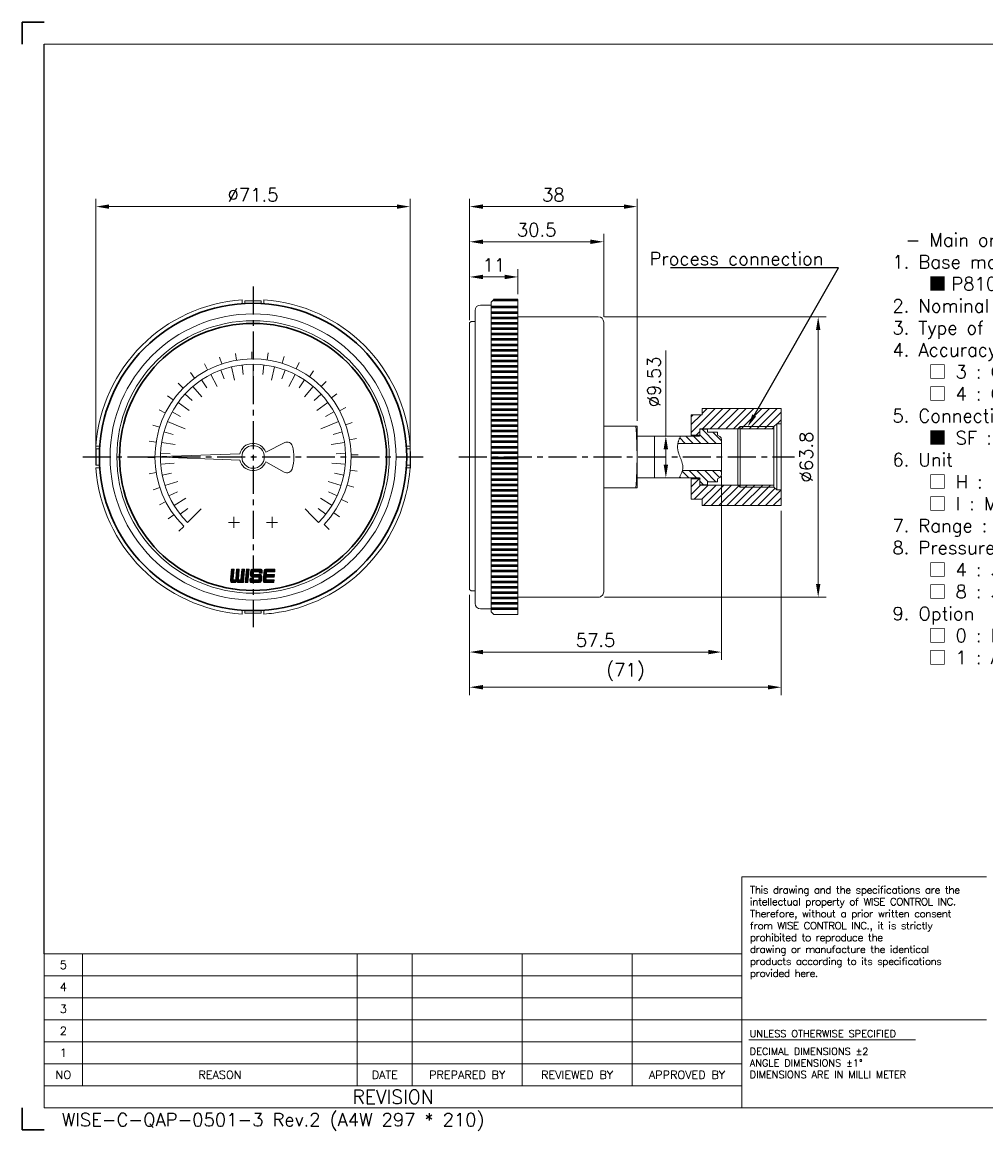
# Model space of a CAD drawing. Extents: x 387 to 775, y -12 to 240.
# Tile 1 of 2: x 387 to 606, y -12 to 240. Entities that reach past the tile are written whole.
import ezdxf
from ezdxf import colors
from ezdxf.entities.mleader import LeaderData, LeaderLine
from ezdxf.enums import TextEntityAlignment as Align
from ezdxf.math import Vec2, Vec3

# ---------------------------------------------------------------- set-up
doc = ezdxf.new("R2010")
doc.units = 0
doc.header["$LTSCALE"] = 17
doc.header["$MEASUREMENT"] = 0
doc.header["$PDMODE"] = 1
for name, pattern in [('CENTER', [2, 1.25, -0.25, 0.25, -0.25]), ('DASHEDX2', [1.5, 1, -0.5]), ('PHANTOM', [2.5, 1.25, -0.25, 0.25, -0.25, 0.25, -0.25])]:
    doc.linetypes.add(name, pattern=pattern)
doc.layers.get('0').update_dxf_attribs({"linetype": 'DASHEDX2', "lineweight": 18})
doc.layers.get('DEFPOINTS').update_dxf_attribs({"linetype": 'CONTINUOUS', "lineweight": 18})
for name, color, linetype, lineweight in [('4', 4, 'CONTINUOUS', 30), ('DIM', 7, 'CONTINUOUS', 18), ('SS100', 7, 'CONTINUOUS', 18)]:
    doc.layers.add(name, color=color, linetype=linetype, lineweight=lineweight)
doc.layers.add('해치', color=2, linetype='CONTINUOUS')
doc.styles.add('ROMANS', font='ROMANS.shx', dxfattribs={"bigfont": 'whgtxt.shx'})
doc.dimstyles.new('1.2', dxfattribs={"dimscale": 1.2, "dimtxt": 2.5, "dimasz": 2.5, "dimexe": 1.5, "dimexo": 1, "dimgap": 1, "dimtad": 1, "dimdsep": 46, "dimtxsty": 'ROMANS', "dimcen": 2.5, "dimclrd": 7, "dimclre": 7, "dimclrt": 3, "dimadec": 1, "dimazin": 2, "dimtfac": 1, "dimtmove": 0, "dimatfit": 3, "dimfxl": 1, "dimlwd": 18, "dimlwe": 18, "dimarcsym": 0})

# ---------------------------------------------------------------- blocks, each defined once
blk = doc.blocks.new('*D10')
at = {"layer": '4', "color": 7, "lineweight": 18, "transparency": 16777216}
for p, q in [((488.67, 172.31), (488.67, 183.94)), ((491.67, 182.14), (496.67, 182.14)), ((499.67, 178.23), (499.67, 183.94))]:
    blk.add_line(p, q, dxfattribs=at)
at = {"layer": '4', "color": 7, "lineweight": -3, "transparency": 16777216}
for points in [[(491.67, 182.64), (491.67, 181.64), (488.67, 182.14)], [(496.67, 182.64), (496.67, 181.64), (499.67, 182.14)]]:
    blk.add_solid(points, dxfattribs=at)
at = {"layer": 'DEFPOINTS', "color": 0, "lineweight": -3, "transparency": 16777216}
for p in [(499.67, 182.14), (499.67, 177.03), (488.67, 171.11)]:
    blk.add_point(p, dxfattribs=at)
at = {"layer": '4', "color": 3, "lineweight": -3, "transparency": 16777216, "insert": (494.17, 184.84), "char_height": 3, "attachment_point": 5, "style": 'ROMANS'}
blk.add_mtext('11', dxfattribs=at)
blk = doc.blocks.new('*D11')
at = {"layer": '4', "color": 7, "lineweight": 18, "transparency": 16777216}
for p, q in [((488.67, 172.31), (488.67, 191.94)), ((519.17, 173.06), (519.17, 191.94)), ((491.67, 190.14), (516.17, 190.14))]:
    blk.add_line(p, q, dxfattribs=at)
at = {"layer": '4', "color": 7, "lineweight": -3, "transparency": 16777216}
for points in [[(491.67, 190.64), (491.67, 189.64), (488.67, 190.14)], [(516.17, 190.64), (516.17, 189.64), (519.17, 190.14)]]:
    blk.add_solid(points, dxfattribs=at)
at = {"layer": 'DEFPOINTS', "color": 0, "lineweight": -3, "transparency": 16777216}
for p in [(519.17, 190.14), (519.17, 171.86), (488.67, 171.11)]:
    blk.add_point(p, dxfattribs=at)
at = {"layer": '4', "color": 3, "lineweight": -3, "transparency": 16777216, "insert": (503.92, 192.84), "char_height": 3, "attachment_point": 5, "style": 'ROMANS'}
blk.add_mtext('30.5', dxfattribs=at)
blk = doc.blocks.new('11')
at = {"color": 0}
for p, q in [((100.95, 253.03), (100.74, 254.3)), ((103.75, 253.29), (103.74, 254.57)), ((106.55, 253.1), (106.74, 254.38)), ((95.64, 251.25), (95.05, 252.39)), ((98.23, 252.35), (97.82, 253.57)), ((109.3, 252.49), (109.68, 253.71)), ((111.91, 251.45), (112.47, 252.6)), ((93.26, 249.75), (92.5, 250.79)), ((114.32, 250.02), (115.06, 251.07)), ((91.14, 247.91), (90.23, 248.81)), ((116.49, 248.23), (117.38, 249.15)), ((89.33, 245.76), (88.29, 246.51)), ((118.35, 246.12), (119.38, 246.9)), ((87.88, 243.35), (86.73, 243.93)), ((119.86, 243.75), (121, 244.36)), ((86.82, 240.75), (85.6, 241.14)), ((120.99, 241.18), (122.2, 241.6)), ((86.18, 238.02), (84.91, 238.21)), ((121.69, 238.46), (122.96, 238.69)), ((85.98, 235.21), (84.69, 235.21)), ((121.97, 235.66), (123.26, 235.69)), ((86.21, 232.41), (84.94, 232.21)), ((121.81, 232.86), (123.08, 232.69)), ((86.87, 229.68), (85.65, 229.28)), ((121.22, 230.11), (122.45, 229.74)), ((87.95, 227.09), (86.81, 226.51)), ((120.2, 227.49), (121.36, 226.94)), ((89.42, 224.7), (88.38, 223.94)), ((118.79, 225.06), (119.85, 224.33)), ((91.25, 222.56), (90.34, 221.65)), ((117.02, 222.88), (117.95, 222))]:
    blk.add_line(p, q, dxfattribs=at)
blk.add_arc((103.98, 235.29), 18, 316.4299, 225, dxfattribs=at)
blk = doc.blocks.new('*D12')
at = {"layer": '4', "color": 7, "lineweight": 18, "transparency": 16777216}
for p, q in [((519.39, 173.08), (569.79, 173.08)), ((567.99, 170.08), (567.99, 112.28)), ((519.37, 109.28), (569.79, 109.28))]:
    blk.add_line(p, q, dxfattribs=at)
at = {"layer": '4', "color": 7, "lineweight": -3, "transparency": 16777216}
for points in [[(567.49, 170.08), (568.49, 170.08), (567.99, 173.08)], [(567.49, 112.28), (568.49, 112.28), (567.99, 109.28)]]:
    blk.add_solid(points, dxfattribs=at)
at = {"layer": 'DEFPOINTS', "color": 0, "lineweight": -3, "transparency": 16777216}
for p in [(518.19, 173.08), (518.17, 109.28), (567.99, 109.28)]:
    blk.add_point(p, dxfattribs=at)
at = {"layer": '4', "color": 3, "lineweight": -3, "transparency": 16777216, "insert": (565.29, 141.18), "char_height": 3, "attachment_point": 5, "rotation": 90, "style": 'ROMANS'}
blk.add_mtext('%%C63.8', dxfattribs=at)
blk = doc.blocks.new('*D13')
at = {"layer": '4', "color": 7, "lineweight": 18, "transparency": 16777216}
for p, q in [((403.62, 142.38), (403.62, 199.94)), ((475.12, 142.38), (475.12, 199.94)), ((406.62, 198.14), (472.12, 198.14))]:
    blk.add_line(p, q, dxfattribs=at)
at = {"layer": '4', "color": 7, "lineweight": -3, "transparency": 16777216}
for points in [[(406.62, 198.64), (406.62, 197.64), (403.62, 198.14)], [(472.12, 198.64), (472.12, 197.64), (475.12, 198.14)]]:
    blk.add_solid(points, dxfattribs=at)
at = {"layer": 'DEFPOINTS', "color": 0, "lineweight": -3, "transparency": 16777216}
for p in [(475.12, 198.14), (403.62, 141.18), (475.12, 141.18)]:
    blk.add_point(p, dxfattribs=at)
at = {"layer": '4', "color": 3, "lineweight": -3, "transparency": 16777216, "insert": (439.37, 200.84), "char_height": 3, "attachment_point": 5, "style": 'ROMANS'}
blk.add_mtext('%%C71.5', dxfattribs=at)
blk = doc.blocks.new('*D14')
at = {"layer": '4', "color": 7, "lineweight": 18, "transparency": 16777216}
for p, q in [((545.97, 136.88), (545.97, 94.99)), ((488.67, 109.8), (488.67, 94.99)), ((491.67, 96.79), (542.97, 96.79))]:
    blk.add_line(p, q, dxfattribs=at)
at = {"layer": '4', "color": 7, "lineweight": -3, "transparency": 16777216}
for points in [[(491.67, 97.29), (491.67, 96.29), (488.67, 96.79)], [(542.97, 97.29), (542.97, 96.29), (545.97, 96.79)]]:
    blk.add_solid(points, dxfattribs=at)
at = {"layer": 'DEFPOINTS', "color": 0, "lineweight": -3, "transparency": 16777216}
for p in [(545.97, 138.08), (488.67, 111), (545.97, 96.79)]:
    blk.add_point(p, dxfattribs=at)
at = {"layer": '4', "color": 3, "lineweight": -3, "transparency": 16777216, "insert": (517.32, 99.49), "char_height": 3, "attachment_point": 5, "style": 'ROMANS'}
blk.add_mtext('57.5', dxfattribs=at)
blk = doc.blocks.new('*D15')
at = {"layer": '4', "color": 7, "lineweight": 18, "transparency": 16777216}
for p, q in [((533.32, 145.95), (533.32, 165.4)), ((532.12, 145.95), (531.52, 145.95)), ((533.32, 139.42), (533.32, 142.95)), ((530.45, 136.42), (535.12, 136.42))]:
    blk.add_line(p, q, dxfattribs=at)
at = {"layer": '4', "color": 7, "lineweight": -3, "transparency": 16777216}
for points in [[(532.82, 142.95), (533.82, 142.95), (533.32, 145.95)], [(532.82, 139.42), (533.82, 139.42), (533.32, 136.42)]]:
    blk.add_solid(points, dxfattribs=at)
at = {"layer": 'DEFPOINTS', "color": 0, "lineweight": -3, "transparency": 16777216}
for p in [(533.32, 145.95), (529.25, 136.42), (533.32, 136.42)]:
    blk.add_point(p, dxfattribs=at)
at = {"layer": '4', "color": 3, "lineweight": -3, "transparency": 16777216, "insert": (530.62, 158.27), "char_height": 3, "attachment_point": 5, "rotation": 90, "style": 'ROMANS'}
blk.add_mtext('%%C9.53', dxfattribs=at)
blk = doc.blocks.new('*D8')
at = {"layer": '4', "color": 7, "lineweight": 18, "transparency": 16777216}
for p, q in [((559.57, 128.93), (559.57, 86.99)), ((488.67, 109.8), (488.67, 86.99)), ((491.67, 88.79), (556.57, 88.79))]:
    blk.add_line(p, q, dxfattribs=at)
at = {"layer": '4', "color": 7, "lineweight": -3, "transparency": 16777216}
for points in [[(491.67, 89.29), (491.67, 88.29), (488.67, 88.79)], [(556.57, 89.29), (556.57, 88.29), (559.57, 88.79)]]:
    blk.add_solid(points, dxfattribs=at)
at = {"layer": 'DEFPOINTS', "color": 0, "lineweight": -3, "transparency": 16777216}
for p in [(559.57, 130.13), (488.67, 111), (559.57, 88.79)]:
    blk.add_point(p, dxfattribs=at)
at = {"layer": '4', "color": 3, "lineweight": -3, "transparency": 16777216, "insert": (524.12, 92.27), "char_height": 3, "attachment_point": 5, "style": 'ROMANS'}
blk.add_mtext('(71)', dxfattribs=at)
blk = doc.blocks.new('*D9')
at = {"layer": '4', "color": 7, "lineweight": 18, "transparency": 16777216}
for p, q in [((488.67, 172.72), (488.67, 199.94)), ((526.77, 149.38), (526.77, 199.94)), ((491.67, 198.14), (523.77, 198.14))]:
    blk.add_line(p, q, dxfattribs=at)
at = {"layer": '4', "color": 7, "lineweight": -3, "transparency": 16777216}
for points in [[(491.67, 198.64), (491.67, 197.64), (488.67, 198.14)], [(523.77, 198.64), (523.77, 197.64), (526.77, 198.14)]]:
    blk.add_solid(points, dxfattribs=at)
at = {"layer": 'DEFPOINTS', "color": 0, "lineweight": -3, "transparency": 16777216}
for p in [(526.77, 198.14), (488.67, 171.52), (526.77, 148.18)]:
    blk.add_point(p, dxfattribs=at)
at = {"layer": '4', "color": 3, "lineweight": -3, "transparency": 16777216, "insert": (507.72, 200.84), "char_height": 3, "attachment_point": 5, "style": 'ROMANS'}
blk.add_mtext('38', dxfattribs=at)

msp = doc.modelspace()

# ---------------------------------------------------------------- hatches: boundary and pattern name
at = {"layer": '해치'}
h = msp.add_hatch(dxfattribs=at)
h.set_pattern_fill('ANSI31', scale=10, angle=180, style=0)
h.set_pattern_definition([(225, (-881.4335, -4537.026), (0.88388348, -0.88388348), [])])
h.paths.add_polyline_path([(550.218, 134.281), (549.718, 134.781), (541.069, 134.781), (541.069, 136.231), (539.069, 136.231), (539.069, 131.569), (541.569, 131.569), (541.569, 130.131), (559.569, 130.131), (559.569, 133.681), (558.569, 133.681), (557.918, 134.281)])
h.paths.add_polyline_path([(541.569, 152.231), (541.569, 150.794), (539.069, 150.794), (539.069, 146.131), (541.069, 146.131), (541.069, 147.581), (549.718, 147.581), (550.218, 148.081), (557.918, 148.081), (558.569, 148.681), (559.569, 148.681), (559.569, 152.231)])
h.paths.add_polyline_path([(549.718, 147.581), (550.218, 147.581), (550.218, 148.081)], flags=17)
h.paths.add_polyline_path([(550.218, 148.081), (550.218, 147.581), (557.918, 147.581), (557.918, 148.081)], flags=17)
h.paths.add_polyline_path([(550.218, 134.781), (550.218, 134.281), (557.918, 134.281), (557.918, 134.781)], flags=17)
h.paths.add_polyline_path([(549.718, 134.781), (550.218, 134.281), (550.218, 134.781)], flags=17)
h = msp.add_hatch(dxfattribs=at)
h.set_pattern_fill('ANSI31', scale=10, angle=90, style=0)
h.set_pattern_definition([(135, (-881.5255, -4537.026), (-0.88388348, -0.88388348), [])])
edge = h.paths.add_edge_path()
edge.add_spline(control_points=[(537.08, 138.081), (536.927, 137.525), (536.642, 136.971), (536.358, 136.416)], knot_values=[0, 0, 0, 0, 1.7633486, 1.7633486, 1.7633486, 1.7633486], degree=3, periodic=0)
edge.add_line((536.358, 136.416), (540.977, 136.416))
edge.add_line((540.977, 136.416), (540.977, 136.408))
edge.add_line((540.977, 136.408), (541.069, 136.316))
edge.add_line((541.069, 136.316), (541.069, 134.931))
edge.add_line((541.069, 134.931), (541.169, 134.831))
edge.add_line((541.169, 134.831), (542.677, 134.831))
edge.add_line((542.677, 134.831), (542.777, 134.931))
edge.add_line((542.777, 134.931), (542.777, 135.431))
edge.add_line((542.777, 135.431), (542.877, 135.531))
edge.add_line((542.877, 135.531), (544.977, 135.531))
edge.add_line((544.977, 135.531), (545.077, 135.631))
edge.add_line((545.077, 135.631), (545.077, 136.227))
edge.add_line((545.077, 136.227), (545.615, 136.538))
edge.add_arc((545.207, 137.181), 0.762, 302.33268, 360)
edge.add_line((545.969, 137.181), (545.969, 138.081))
edge.add_line((545.969, 138.081), (537.08, 138.081))
edge = h.paths.add_edge_path()
edge.add_line((541.169, 147.531), (541.069, 147.431))
edge.add_line((541.069, 147.431), (541.069, 146.046))
edge.add_line((541.069, 146.046), (540.969, 145.946))
edge.add_line((540.969, 145.946), (536.657, 145.946))
edge.add_spline(control_points=[(536.657, 145.946), (536.426, 145.394), (536.195, 144.841), (536.074, 144.281)], knot_values=[8.1699803, 8.1699803, 8.1699803, 8.1699803, 9.913923, 9.913923, 9.913923, 9.913923], degree=3, periodic=0)
edge.add_line((536.074, 144.281), (545.969, 144.281))
edge.add_line((545.969, 144.281), (545.969, 145.181))
edge.add_arc((545.207, 145.181), 0.762, 360, 417.66732)
edge.add_line((545.615, 145.825), (545.077, 146.136))
edge.add_line((545.077, 146.136), (545.077, 146.731))
edge.add_line((545.077, 146.731), (544.977, 146.831))
edge.add_line((544.977, 146.831), (542.877, 146.831))
edge.add_line((542.877, 146.831), (542.777, 146.931))
edge.add_line((542.777, 146.931), (542.777, 147.431))
edge.add_line((542.777, 147.431), (542.677, 147.531))
edge.add_line((542.677, 147.531), (541.169, 147.531))

# ---------------------------------------------------------------- linework, layer by layer
at = {"color": 4, "linetype": 'Continuous'}
for p, q in [((738.216, 235.103), (391.82, 235.103)), ((519.169, 148.181), (526.769, 148.181)), ((526.769, 145.946), (526.769, 148.181)), ((526.769, 145.946), (530.769, 145.946)), ((526.769, 145.946), (526.769, 134.181)), ((530.769, 136.416), (526.769, 136.416)), ((519.169, 134.181), (526.769, 134.181)), ((550.637, 45.63), (606.285, 45.63)), ((550.637, 45.63), (550.637, -6.893)), ((391.82, -6.893), (391.82, 28.122)), ((391.82, 28.122), (550.637, 28.122)), ((738.216, -6.893), (391.82, -6.893))]:
    msp.add_line(p, q, dxfattribs=at)
at = {"color": 4, "linetype": 'ByBlock'}
for p, q in [((541.569, 152.231), (541.569, 150.794)), ((530.769, 145.946), (530.769, 136.416)), ((541.569, 130.131), (541.569, 131.569))]:
    msp.add_line(p, q, dxfattribs=at)
at = {"color": 0}
for p, q in [((549.718, 147.581), (550.218, 148.081)), ((550.218, 148.081), (557.918, 148.081)), ((549.718, 134.781), (550.218, 134.281)), ((550.218, 134.281), (557.918, 134.281))]:
    msp.add_line(p, q, dxfattribs=at)
at = {"color": 7, "linetype": 'Continuous'}
for p, q in [((400.573, 28.122), (400.573, -1.89)), ((463.1, 28.122), (463.1, -1.89)), ((475.605, 28.122), (475.605, -1.89)), ((500.616, 28.122), (500.616, -1.89)), ((525.626, 28.122), (525.626, -1.89)), ((391.82, 23.12), (550.637, 23.12)), ((391.82, 18.118), (550.637, 18.118)), ((391.82, 13.116), (550.637, 13.116)), ((391.82, 8.114), (550.637, 8.114)), ((391.82, 3.112), (550.637, 3.112)), ((391.82, -1.89), (550.637, -1.89))]:
    msp.add_line(p, q, dxfattribs=at)
at = {"color": 3, "linetype": 'Continuous'}
for p, q in [((550.637, 13.116), (606.285, 13.116)), ((552.185, 8.606), (590.146, 8.606))]:
    msp.add_line(p, q, dxfattribs=at)
at = {"color": 4, "linetype": 'Continuous'}
msp.add_arc((426.769, 141.181), 100, 355.98601, 4.01399, dxfattribs=at)
at = {"color": 7, "linetype": 'PHANTOM'}
msp.add_spline([(536.358, 136.416), (537.195, 138.856), (536.537, 141.181), (535.999, 143.766), (536.657, 145.946)], degree=3, dxfattribs=at)
at = {"layer": '4', "color": 1}
for p, q in [((386.818, 240.105), (391.82, 240.105)), ((386.818, 235.103), (386.818, 240.105)), ((386.818, -6.893), (386.818, -11.895)), ((386.818, -11.895), (391.82, -11.895))]:
    msp.add_line(p, q, dxfattribs=at)
at = {"layer": '4', "lineweight": -3}
for p, q in [((391.82, 28.122), (391.82, 235.103)), ((403.618, 143.041), (403.618, 139.322)), ((475.117, 142.421), (475.117, 138.702))]:
    msp.add_line(p, q, dxfattribs=at)
at = {"layer": '4', "color": 7}
for radius in [34.967, 30.379]:
    msp.add_circle((439.368, 141.181), radius, dxfattribs=at)
at = {"layer": 'DIM', "color": 4}
for p, q in [((494.185, 177.031), (493.572, 176.419)), ((493.572, 176.419), (493.572, 105.944)), ((499.669, 177.031), (494.185, 177.031)), ((499.669, 105.331), (499.669, 177.031)), ((489.895, 107.844), (489.895, 174.519)), ((489.895, 171.822), (489.895, 174.519)), ((493.572, 175.75), (491.121, 175.75)), ((488.976, 171.976), (488.669, 171.669)), ((488.669, 171.363), (488.669, 171.669)), ((488.976, 171.976), (489.895, 171.976)), ((517.944, 173.081), (499.669, 173.081)), ((519.169, 110.507), (519.169, 171.856)), ((488.669, 171.363), (488.669, 111)), ((539.069, 145.946), (539.069, 150.794)), ((541.169, 147.531), (541.069, 147.431)), ((541.069, 146.046), (541.069, 147.431)), ((542.677, 147.531), (541.169, 147.531)), ((542.777, 147.431), (542.677, 147.531)), ((542.777, 147.431), (542.777, 146.931)), ((542.877, 146.831), (542.777, 146.931)), ((542.877, 146.831), (544.977, 146.831)), ((545.077, 146.731), (544.977, 146.831)), ((545.077, 146.731), (545.077, 146.136)), ((530.677, 145.946), (540.969, 145.946)), ((536.074, 144.281), (545.969, 144.281)), ((540.969, 145.946), (541.069, 146.046)), ((545.615, 145.825), (545.077, 146.136)), ((545.969, 145.181), (545.969, 141.181)), ((545.969, 137.181), (545.969, 141.181)), ((530.677, 136.416), (540.969, 136.416)), ((537.08, 138.081), (545.969, 138.081)), ((539.069, 131.569), (539.069, 136.416)), ((541.161, 136.316), (541.061, 136.416)), ((541.069, 134.931), (541.069, 136.316)), ((545.615, 136.538), (545.077, 136.227)), ((545.077, 135.631), (545.077, 136.227)), ((541.069, 134.931), (541.169, 134.831)), ((542.677, 134.831), (541.169, 134.831)), ((542.677, 134.831), (542.777, 134.931)), ((542.777, 135.431), (542.877, 135.531)), ((542.777, 134.931), (542.777, 135.431)), ((542.877, 135.531), (544.977, 135.531)), ((544.977, 135.531), (545.077, 135.631)), ((488.976, 110.694), (488.669, 111)), ((488.976, 110.694), (489.895, 110.694)), ((517.944, 109.281), (499.669, 109.281)), ((493.572, 106.618), (491.121, 106.618)), ((494.185, 105.331), (493.572, 105.944)), ((494.185, 105.331), (499.669, 105.331))]:
    msp.add_line(p, q, dxfattribs=at)
for centre, radius, start, end in [((491.121, 174.519), 1.226, 90, 180), ((517.944, 171.856), 1.226, 0, 90), ((545.207, 145.181), 0.762, 0, 57.66732), ((545.207, 137.181), 0.762, 302.33268, 0), ((517.944, 110.507), 1.225, 269.98678, 0.01322), ((491.121, 107.844), 1.226, 180, 270)]:
    msp.add_arc(centre, radius, start, end, dxfattribs=at)
at = {"layer": 'SS100', "color": 1, "linetype": 'CENTER', "lineweight": -2, "ltscale": 0.3}
for p, q in [((439.368, 179.938), (439.368, 102.425)), ((400.611, 141.181), (478.124, 141.181)), ((486.218, 141.181), (562.569, 141.181))]:
    msp.add_line(p, q, dxfattribs=at)
at = {"layer": 'SS100', "color": 4, "linetype": 'Continuous'}
for p, q in [((436.889, 176.099), (436.889, 176.931)), ((441.227, 176.719), (437.509, 176.719)), ((437.509, 176.719), (437.509, 176.099)), ((441.227, 176.719), (441.227, 176.099)), ((441.847, 176.099), (441.847, 176.931)), ((541.569, 152.231), (559.571, 152.231)), ((559.569, 152.231), (559.569, 130.131)), ((539.069, 150.794), (541.569, 150.794)), ((541.069, 147.581), (557.918, 147.581)), ((541.069, 145.954), (541.069, 147.581)), ((549.718, 147.581), (549.718, 141.181)), ((550.218, 148.081), (550.218, 141.181)), ((557.918, 148.081), (558.569, 148.681)), ((557.918, 148.081), (557.918, 141.181)), ((559.569, 148.681), (558.569, 148.681)), ((558.569, 148.681), (558.569, 141.181)), ((404.45, 143.661), (403.618, 143.661)), ((442.275, 142.257), (446.569, 144.447)), ((474.286, 143.661), (475.117, 143.661)), ((539.069, 146.131), (541.069, 146.131)), ((403.618, 143.041), (404.45, 143.041)), ((416.428, 141.181), (436.347, 141.877)), ((416.428, 141.181), (436.347, 140.486)), ((475.117, 143.041), (474.286, 143.041)), ((549.718, 134.781), (549.718, 141.181)), ((550.218, 134.281), (550.218, 141.181)), ((557.918, 134.281), (557.918, 141.181)), ((558.569, 133.681), (558.569, 141.181)), ((403.618, 139.322), (404.45, 139.322)), ((404.45, 138.702), (403.618, 138.702)), ((442.275, 140.106), (446.455, 137.726)), ((475.117, 139.322), (474.286, 139.322)), ((474.286, 138.702), (475.117, 138.702)), ((539.069, 136.231), (541.069, 136.231)), ((541.069, 136.408), (541.069, 134.781)), ((541.069, 134.781), (557.918, 134.781)), ((557.918, 134.281), (558.569, 133.681)), ((559.569, 133.681), (558.569, 133.681)), ((539.069, 131.569), (541.569, 131.569)), ((541.569, 130.131), (559.571, 130.131)), ((436.268, 126.302), (433.788, 126.302)), ((435.028, 125.062), (435.028, 127.542)), ((444.948, 126.302), (442.468, 126.302)), ((443.708, 125.062), (443.708, 127.542)), ((436.889, 106.264), (436.889, 105.432)), ((437.509, 105.644), (437.509, 106.264)), ((441.227, 105.644), (441.227, 106.264)), ((441.847, 106.264), (441.847, 105.432)), ((441.227, 105.644), (437.509, 105.644)), ((445.276, 105.837), (444.135, 105.665))]:
    msp.add_line(p, q, dxfattribs=at)
at = {"layer": 'SS100', "linetype": 'Continuous', "lineweight": 50}
for p, q in [((494.111, 176.958), (499.669, 176.958)), ((493.572, 175.304), (499.669, 175.304)), ((493.572, 174.078), (499.669, 174.078)), ((493.572, 172.852), (499.669, 172.852)), ((493.572, 171.627), (499.669, 171.627)), ((493.572, 170.401), (499.669, 170.401)), ((493.572, 169.175), (499.669, 169.175)), ((493.572, 167.95), (499.669, 167.95)), ((493.572, 166.724), (499.669, 166.724)), ((493.572, 165.499), (499.669, 165.499)), ((493.572, 164.273), (499.669, 164.273)), ((493.572, 163.047), (499.669, 163.047)), ((493.572, 161.822), (499.669, 161.822)), ((493.572, 160.596), (499.669, 160.596)), ((493.572, 159.37), (499.669, 159.37)), ((493.572, 158.145), (499.669, 158.145)), ((493.572, 156.919), (499.669, 156.919)), ((493.572, 155.693), (499.669, 155.693)), ((493.572, 154.468), (499.669, 154.468)), ((493.572, 153.242), (499.669, 153.242)), ((493.572, 152.016), (499.669, 152.016)), ((493.572, 150.791), (499.669, 150.791)), ((493.572, 149.565), (499.669, 149.565)), ((493.572, 148.34), (499.669, 148.34)), ((493.572, 147.114), (499.669, 147.114)), ((493.572, 145.888), (499.669, 145.888)), ((493.572, 144.663), (499.669, 144.663)), ((493.572, 143.437), (499.669, 143.437)), ((493.572, 142.211), (499.669, 142.211)), ((493.572, 140.986), (499.669, 140.986)), ((493.572, 139.76), (499.669, 139.76)), ((493.572, 138.534), (499.669, 138.534)), ((493.572, 137.309), (499.669, 137.309)), ((493.572, 136.083), (499.669, 136.083)), ((493.572, 134.857), (499.669, 134.857)), ((493.572, 133.632), (499.669, 133.632)), ((493.572, 132.406), (499.669, 132.406)), ((493.572, 131.181), (499.669, 131.181)), ((493.572, 129.955), (499.669, 129.955)), ((493.572, 128.729), (499.669, 128.729)), ((493.572, 127.504), (499.669, 127.504)), ((493.572, 126.278), (499.669, 126.278)), ((493.572, 125.052), (499.669, 125.052)), ((493.572, 123.827), (499.669, 123.827)), ((493.572, 122.601), (499.669, 122.601)), ((493.572, 121.375), (499.669, 121.375)), ((493.572, 120.15), (499.669, 120.15)), ((493.572, 118.924), (499.669, 118.924)), ((493.572, 117.699), (499.669, 117.699)), ((493.572, 116.473), (499.669, 116.473)), ((493.572, 115.247), (499.669, 115.247)), ((493.572, 114.022), (499.669, 114.022)), ((493.572, 112.796), (499.669, 112.796)), ((493.572, 111.57), (499.669, 111.57)), ((493.572, 110.345), (499.669, 110.345)), ((493.572, 109.119), (499.669, 109.119)), ((493.572, 107.893), (499.669, 107.893)), ((493.572, 106.668), (499.669, 106.668))]:
    msp.add_line(p, q, dxfattribs=at)
at = {"layer": 'SS100', "color": 7, "linetype": 'Continuous'}
for p, q in [((434.447, 161.679), (435.171, 158.664)), ((436.89, 162.115), (437.145, 159.96)), ((439.368, 162.261), (439.368, 160.091)), ((441.845, 162.115), (441.59, 159.96)), ((444.289, 161.679), (443.565, 158.664)), ((429.798, 159.963), (431.205, 157.201)), ((432.072, 160.958), (432.823, 158.922)), ((439.368, 160.091), (439.368, 157.921)), ((446.664, 160.958), (445.913, 158.922)), ((448.938, 159.963), (447.53, 157.201)), ((425.678, 157.21), (427.691, 154.853)), ((427.657, 158.708), (428.862, 156.904)), ((451.079, 158.708), (449.873, 156.904)), ((453.058, 157.21), (451.045, 154.853)), ((423.889, 155.49), (425.482, 154.017)), ((454.847, 155.49), (453.254, 154.017)), ((420.976, 151.481), (422.869, 150.421)), ((422.314, 153.572), (424.822, 151.75)), ((456.422, 153.572), (453.914, 151.75)), ((457.76, 151.481), (455.866, 150.421)), ((419.893, 149.248), (421.898, 148.418)), ((458.843, 149.248), (456.838, 148.418)), ((419.08, 146.903), (421.168, 146.314)), ((421.898, 148.418), (423.902, 147.587)), ((456.838, 148.418), (454.833, 147.587)), ((459.656, 146.903), (457.567, 146.314)), ((418.548, 144.479), (421.61, 143.994)), ((460.188, 144.479), (457.126, 143.994)), ((418.305, 142.009), (420.473, 141.924)), ((460.431, 142.009), (458.263, 141.924)), ((418.353, 139.528), (421.444, 139.771)), ((460.382, 139.528), (457.292, 139.771)), ((418.693, 137.069), (420.822, 137.492)), ((460.042, 137.069), (457.914, 137.492)), ((419.32, 134.668), (422.268, 135.625)), ((459.416, 134.668), (456.467, 135.625)), ((420.225, 132.356), (422.195, 133.265)), ((421.395, 130.167), (424.038, 131.787)), ((457.341, 130.167), (454.698, 131.787)), ((458.511, 132.356), (456.54, 133.265)), ((422.814, 128.131), (424.518, 129.475)), ((425.997, 127.81), (427.531, 129.345)), ((452.739, 127.81), (451.205, 129.345)), ((455.922, 128.131), (454.218, 129.475)), ((424.462, 126.276), (425.997, 127.81)), ((454.273, 126.276), (452.739, 127.81))]:
    msp.add_line(p, q, dxfattribs=at)
at = {"layer": 'SS100', "color": 10, "linetype": 'Continuous'}
for p, q in [((434.202, 113.04), (434.876, 113.714)), ((434.433, 115.689), (434.203, 113.065)), ((434.218, 113.231), (434.893, 113.906)), ((434.226, 112.889), (434.859, 113.522)), ((434.234, 113.423), (434.91, 114.098)), ((434.251, 113.615), (434.926, 114.291)), ((434.268, 113.808), (434.943, 114.483)), ((434.285, 114), (434.96, 114.675)), ((434.302, 114.192), (434.977, 114.867)), ((434.318, 114.384), (434.994, 115.059)), ((434.335, 114.576), (435.01, 115.251)), ((434.352, 114.768), (435.027, 115.444)), ((434.369, 114.961), (435.044, 115.636)), ((434.386, 115.153), (434.922, 115.689)), ((434.403, 115.345), (434.746, 115.689)), ((434.419, 115.537), (434.571, 115.689)), ((434.433, 115.689), (435.049, 115.689)), ((434.834, 112.62), (436.085, 113.871)), ((435.049, 115.689), (434.844, 113.345)), ((435.009, 112.62), (436.068, 113.678)), ((435.185, 112.62), (436.051, 113.486)), ((435.628, 115.689), (435.421, 113.327)), ((435.426, 113.388), (436.101, 114.063)), ((435.443, 113.58), (436.118, 114.255)), ((435.46, 113.772), (436.135, 114.447)), ((435.477, 113.964), (436.152, 114.639)), ((435.493, 114.156), (436.169, 114.831)), ((435.51, 114.348), (436.185, 115.024)), ((435.527, 114.541), (436.202, 115.216)), ((435.544, 114.733), (436.219, 115.408)), ((435.561, 114.925), (436.236, 115.6)), ((435.578, 115.117), (436.149, 115.689)), ((435.594, 115.309), (435.974, 115.689)), ((435.611, 115.501), (435.798, 115.689)), ((435.628, 115.689), (436.244, 115.689)), ((436.244, 115.689), (436.039, 113.345)), ((436.061, 112.62), (437.275, 113.834)), ((436.237, 112.62), (437.259, 113.642)), ((436.412, 112.62), (437.242, 113.449)), ((436.822, 115.689), (436.615, 113.327)), ((436.617, 113.351), (437.292, 114.026)), ((436.634, 113.543), (437.309, 114.218)), ((436.651, 113.735), (437.326, 114.41)), ((436.667, 113.927), (437.343, 114.603)), ((436.684, 114.119), (437.359, 114.795)), ((436.701, 114.312), (437.376, 114.987)), ((436.718, 114.504), (437.393, 115.179)), ((436.735, 114.696), (437.41, 115.371)), ((436.751, 114.888), (437.427, 115.563)), ((436.768, 115.08), (437.377, 115.689)), ((436.785, 115.273), (437.201, 115.689)), ((436.802, 115.465), (437.026, 115.689)), ((436.819, 115.657), (436.851, 115.689)), ((436.822, 115.689), (437.438, 115.689)), ((437.438, 115.689), (437.169, 112.62)), ((437.847, 115.689), (437.578, 112.62)), ((437.589, 112.745), (438.264, 113.42)), ((437.606, 112.937), (438.281, 113.612)), ((437.623, 113.129), (438.298, 113.804)), ((437.64, 113.321), (438.315, 113.997)), ((437.657, 113.514), (438.332, 114.189)), ((437.673, 113.706), (438.349, 114.381)), ((437.69, 113.898), (438.365, 114.573)), ((437.707, 114.09), (438.382, 114.765)), ((437.724, 114.282), (438.399, 114.957)), ((437.741, 114.474), (438.416, 115.15)), ((437.757, 114.667), (438.433, 115.342)), ((437.774, 114.859), (438.449, 115.534)), ((437.791, 115.051), (438.429, 115.689)), ((437.808, 115.243), (438.253, 115.689)), ((437.825, 115.435), (438.078, 115.689)), ((437.841, 115.627), (437.903, 115.689)), ((437.847, 115.689), (438.463, 115.689)), ((437.847, 115.689), (438.463, 115.689)), ((438.463, 115.689), (438.194, 112.62)), ((438.688, 113.581), (438.643, 113.065)), ((438.646, 113.1), (439.127, 113.581)), ((438.653, 112.932), (439.302, 113.581)), ((438.662, 113.292), (438.951, 113.581)), ((438.679, 113.484), (438.776, 113.581)), ((438.688, 113.581), (439.309, 113.581)), ((438.748, 114.255), (439.422, 114.928)), ((438.839, 115.315), (438.75, 114.292)), ((438.763, 114.445), (440.007, 115.689)), ((438.777, 114.107), (439.405, 114.736)), ((438.78, 114.637), (439.832, 115.689)), ((438.797, 114.829), (439.656, 115.689)), ((438.814, 115.022), (439.481, 115.689)), ((438.831, 115.214), (439.306, 115.689)), ((438.841, 113.997), (439.392, 114.547)), ((438.864, 115.422), (439.105, 115.663)), ((438.934, 113.914), (439.481, 114.462)), ((439.055, 113.86), (439.656, 114.461)), ((439.158, 113.847), (440.606, 113.847)), ((439.218, 113.847), (439.832, 114.461)), ((439.247, 115.689), (441.049, 115.689)), ((439.304, 113.581), (439.283, 113.345)), ((439.426, 114.982), (439.391, 114.572)), ((439.393, 113.847), (440.007, 114.461)), ((439.493, 114.461), (440.941, 114.461)), ((439.528, 115.075), (440.714, 115.075)), ((439.569, 115.075), (440.182, 115.689)), ((439.569, 113.847), (440.182, 114.461)), ((439.744, 115.075), (440.358, 115.689)), ((439.744, 113.847), (440.358, 114.461)), ((439.919, 115.075), (440.533, 115.689)), ((439.919, 113.847), (440.533, 114.461)), ((440.095, 115.075), (440.708, 115.689)), ((440.095, 113.847), (440.708, 114.461)), ((440.095, 112.62), (441.335, 113.861)), ((440.27, 115.075), (440.884, 115.689)), ((440.27, 113.847), (440.884, 114.461)), ((440.27, 112.62), (441.319, 113.668)), ((440.445, 115.075), (441.059, 115.689)), ((440.445, 113.847), (441.046, 114.448)), ((440.445, 112.62), (441.302, 113.476)), ((440.62, 113.846), (441.167, 114.393)), ((440.621, 115.075), (441.204, 115.658)), ((440.708, 113.736), (440.673, 113.327)), ((440.677, 113.378), (441.351, 114.051)), ((440.694, 113.57), (441.323, 114.199)), ((440.708, 113.759), (441.259, 114.31)), ((440.775, 115.054), (441.313, 115.592)), ((440.816, 114.964), (440.795, 114.728)), ((440.795, 114.728), (441.411, 114.728)), ((440.8, 114.728), (441.447, 115.375)), ((440.812, 114.915), (441.395, 115.498)), ((440.975, 114.728), (441.453, 115.206)), ((441.15, 114.728), (441.436, 115.014)), ((441.349, 114.016), (441.26, 112.993)), ((441.326, 114.728), (441.419, 114.821)), ((441.456, 115.244), (441.411, 114.728)), ((441.872, 115.315), (441.675, 113.065)), ((441.677, 112.975), (442.341, 113.639)), ((441.683, 113.156), (442.988, 114.461)), ((441.7, 113.348), (442.813, 114.461)), ((441.717, 113.54), (442.637, 114.461)), ((441.719, 112.841), (442.325, 113.447)), ((441.733, 113.733), (442.475, 114.474)), ((441.75, 113.925), (442.425, 114.6)), ((441.767, 114.117), (442.442, 114.792)), ((441.784, 114.309), (442.459, 114.984)), ((441.801, 114.501), (442.988, 115.689)), ((441.817, 114.693), (442.813, 115.689)), ((441.834, 114.886), (442.637, 115.689)), ((441.851, 115.078), (442.462, 115.689)), ((441.868, 115.27), (442.287, 115.689)), ((441.971, 115.548), (442.011, 115.588)), ((442.279, 115.689), (444.36, 115.689)), ((442.351, 113.754), (442.316, 113.345)), ((442.459, 114.982), (442.423, 114.572)), ((442.453, 113.847), (444.199, 113.847)), ((442.525, 114.461), (444.252, 114.461)), ((442.549, 115.074), (443.163, 115.689)), ((442.55, 113.847), (443.163, 114.461)), ((442.561, 115.075), (444.306, 115.075)), ((442.725, 115.075), (443.339, 115.689)), ((442.725, 113.847), (443.339, 114.461)), ((442.9, 115.075), (443.514, 115.689)), ((442.9, 113.847), (443.514, 114.461)), ((443.076, 115.075), (443.69, 115.689)), ((443.076, 113.847), (443.69, 114.461)), ((443.251, 115.075), (443.865, 115.689)), ((443.251, 113.847), (443.865, 114.461)), ((443.426, 113.847), (444.04, 114.461)), ((443.427, 115.075), (444.04, 115.689)), ((443.602, 115.075), (444.216, 115.689)), ((443.602, 113.847), (444.216, 114.461)), ((443.777, 115.075), (444.357, 115.654)), ((443.777, 113.847), (444.239, 114.309)), ((443.953, 115.075), (444.34, 115.462)), ((443.953, 113.847), (444.222, 114.117)), ((444.128, 115.075), (444.323, 115.27)), ((444.128, 113.847), (444.205, 113.925)), ((444.252, 114.461), (444.199, 113.847)), ((444.303, 115.075), (444.306, 115.078)), ((444.36, 115.689), (444.306, 115.075)), ((434.289, 112.776), (434.843, 113.331)), ((434.379, 112.691), (434.924, 113.236)), ((434.499, 112.635), (435.097, 113.234)), ((434.611, 112.62), (435.381, 112.62)), ((434.658, 112.62), (435.272, 113.234)), ((434.946, 113.234), (435.319, 113.234)), ((435.36, 112.62), (436.044, 113.303)), ((435.381, 112.62), (435.684, 112.897)), ((435.684, 112.897), (435.938, 112.62)), ((435.745, 112.83), (436.149, 113.234)), ((435.829, 112.738), (436.324, 113.234)), ((435.913, 112.647), (436.5, 113.234)), ((435.938, 112.62), (437.169, 112.62)), ((436.141, 113.234), (436.513, 113.234)), ((436.587, 112.62), (437.225, 113.257)), ((436.763, 112.62), (437.208, 113.065)), ((436.938, 112.62), (437.191, 112.873)), ((437.113, 112.62), (437.174, 112.681)), ((437.578, 112.62), (438.194, 112.62)), ((437.64, 112.62), (438.248, 113.228)), ((437.815, 112.62), (438.231, 113.036)), ((437.99, 112.62), (438.214, 112.844)), ((438.166, 112.62), (438.197, 112.651)), ((438.705, 112.809), (439.287, 113.391)), ((438.787, 112.715), (439.325, 113.253)), ((438.897, 112.65), (439.481, 113.234)), ((439.042, 112.62), (439.656, 113.234)), ((439.05, 112.62), (440.852, 112.62)), ((439.218, 112.62), (439.832, 113.234)), ((439.385, 113.234), (440.571, 113.234)), ((439.393, 112.62), (440.007, 113.234)), ((439.568, 112.62), (440.182, 113.234)), ((439.744, 112.62), (440.358, 113.234)), ((439.919, 112.62), (440.533, 113.234)), ((440.621, 112.62), (441.285, 113.284)), ((440.796, 112.62), (441.268, 113.092)), ((440.999, 112.647), (441.234, 112.882)), ((441.793, 112.74), (442.332, 113.279)), ((441.894, 112.666), (442.462, 113.234)), ((442.027, 112.624), (442.637, 113.234)), ((442.083, 112.62), (444.091, 112.62)), ((442.199, 112.62), (442.813, 113.234)), ((442.374, 112.62), (442.988, 113.234)), ((442.418, 113.234), (444.145, 113.234)), ((442.55, 112.62), (443.163, 113.234)), ((442.725, 112.62), (443.339, 113.234)), ((442.9, 112.62), (443.514, 113.234)), ((443.076, 112.62), (443.689, 113.234)), ((443.251, 112.62), (443.865, 113.234)), ((443.426, 112.62), (444.04, 113.234)), ((443.602, 112.62), (444.138, 113.156)), ((443.777, 112.62), (444.121, 112.964)), ((443.952, 112.62), (444.104, 112.772)), ((444.145, 113.234), (444.091, 112.62))]:
    msp.add_line(p, q, dxfattribs=at)
at = {"layer": 'SS100', "color": 4, "linetype": 'Continuous'}
for radius in [32.549, 30.999, 30.999, 2.565, 0.19]:
    msp.add_circle((439.368, 141.181), radius, dxfattribs=at)
for centre, radius, start, end in [((439.368, 141.181), 35.835, 93.96722, 176.03278), ((439.368, 141.181), 35.835, 3.96722, 86.03278), ((439.368, 141.181), 3.1, 20.30622, 167.03338), ((447.133, 143.342), 1.24, 15.55155, 117.01838), ((439.368, 141.181), 9.3, 342.83919, 15.55155), ((439.368, 141.181), 35.835, 183.96722, 266.03278), ((439.368, 141.181), 3.1, 192.96662, 339.69378), ((439.368, 141.181), 35.835, 279.4902, 356.03278), ((447.069, 138.803), 1.24, 240.34654, 342.83919), ((439.368, 141.181), 35.835, 273.96722, 277.6446)]:
    msp.add_arc(centre, radius, start, end, dxfattribs=at)
at = {"layer": 'SS100', "color": 7, "linetype": 'Continuous'}
msp.add_arc((439.368, 141.181), 21.08, 315, 225, dxfattribs=at)
at = {"layer": 'SS100', "color": 10, "linetype": 'Continuous'}
for centre, radius, start, end in [((439.158, 114.257), 0.409, 175, 270), ((439.247, 115.28), 0.409, 90, 175), ((439.493, 114.563), 0.102, 175, 270), ((439.528, 114.973), 0.102, 90, 175), ((440.606, 113.745), 0.102, 355, 90), ((440.714, 114.973), 0.102, 355, 90), ((440.941, 114.052), 0.409, 355, 90), ((441.049, 115.28), 0.409, 355, 90), ((442.279, 115.28), 0.409, 90, 175), ((442.453, 113.745), 0.102, 90, 175), ((442.525, 114.563), 0.102, 175, 270), ((442.561, 114.973), 0.102, 90, 175), ((434.611, 113.029), 0.409, 175, 270), ((434.946, 113.336), 0.102, 175, 270), ((435.319, 113.336), 0.102, 270, 355), ((436.141, 113.336), 0.102, 175, 270), ((436.513, 113.336), 0.102, 270, 355), ((439.05, 113.029), 0.409, 175, 270), ((439.385, 113.336), 0.102, 175, 270), ((440.571, 113.336), 0.102, 270, 355), ((440.852, 113.029), 0.409, 270, 355), ((442.083, 113.029), 0.409, 175, 270), ((442.418, 113.336), 0.102, 175, 270)]:
    msp.add_arc(centre, radius, start, end, dxfattribs=at)

# ---------------------------------------------------------------- block references
at = {"layer": 'SS100', "color": 4, "linetype": 'Continuous', "xscale": 1.239972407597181, "yscale": 1.239972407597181, "zscale": 1.239972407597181}
msp.add_blockref('11', (310.441, -150.571), dxfattribs=at)

# ---------------------------------------------------------------- texts
at = {"color": 3, "style": 'ROMANS'}
for s, height, p in [('5', 1.876, (396.197, 25.621)), ('4', 1.876, (396.197, 20.619)), ('3', 1.876, (396.197, 15.617)), ('2', 1.876, (396.197, 10.615)), ('1', 1.876, (396.197, 5.613)), ('NO', 1.8758, (396.197, 0.611)), ('REASON', 1.8758, (431.837, 0.611)), ('DATE', 1.8758, (469.352, 0.611)), ('PREPARED BY', 1.87579, (488.11, 0.611)), ('REVIEWED BY', 1.87579, (513.121, 0.611)), ('APPROVED BY', 1.87579, (538.131, 0.611)), ('REVISION', 3.1263, (471.228, -4.391))]:
    msp.add_text(s, height=height, dxfattribs=at).set_placement(p, align=Align.MIDDLE_CENTER)
at = {"color": 3, "linetype": 'Continuous', "style": 'ROMANS'}
for s, height, p in [('UNLESS OTHERWISE SPECIFIED', 1.62568, (552.406, 9.174)), ('DECIMAL DIMENSIONS %%P2', 1.62568, (552.406, 5.125)), ('ANGLE DIMENSIONS %%P1%%D', 1.62568, (552.406, 2.493)), ('DIMENSIONS ARE IN MILLI METER', 1.62568, (552.406, -0.139)), ('WISE-C-QAP-0501-3 Rev.2 (A4W 297 * 210)', 3.00126, (395.823, -11.104))]:
    msp.add_text(s, height=height, dxfattribs=at).set_placement(p)
at = {"color": 4, "insert": (584.886, 192.063), "char_height": 3, "attachment_point": 1, "style": 'ROMANS'}
msp.add_mtext_dynamic_auto_height_columns('\\pi3;{\\C3;- Main order -\\P\\pi0;1. Base model \\P    \\fGulim|b0|i0|c129|p50;■ \\Fromans,whgtxt|c129;P810 (Ultra high purity gauge, 316L, EP grade)\\P2. Nominal diameter : \\fGulim|b0|i0|c129|p50;■\\Fromans,whgtxt|c129; 2 : 63 mm (2 1/2") \\P3. Type of mounting : \\fGulim|b0|i0|c129|p50;■\\Fromans,whgtxt|c129; F : Center back mount (CBM)\\P4. Accuracy\\P    \\fGulim|b0|i0|c129|p50;□\\Fromans,whgtxt|c129; 3 : Grade A\\P    \\fGulim|b0|i0|c129|p50;□\\Fromans,whgtxt|c129; 4 : Grade B \\P5. Connection type \\P    \\fGulim|b0|i0|c129|p50;■\\Fromans,whgtxt|c129; SF : Swivel female face seal (9/16"-18 UNF)\\P6. Unit\\P    \\fGulim|b0|i0|c129|p50;□\\Fromans,whgtxt|c129; H : bar\\P    \\fGulim|b0|i0|c129|p50;□\\Fromans,whgtxt|c129; I : MPa \\P7. Range : \\fGulim|b0|i0|c129|p50;■\\Fromans,whgtxt|c129; XXX : Refer to pressure range table\\P8. Pressure connection material and dial color\\P    \\fGulim|b0|i0|c129|p50;□\\Fromans,whgtxt|c129; 4 : 316L SS and 2 colors\\P    \\fGulim|b0|i0|c129|p50;□\\Fromans,whgtxt|c129; 8 : 316L SS and 3 colors \\P9. Option\\P    \\fGulim|b0|i0|c129|p50;□\\Fromans,whgtxt|c129; 0 : None\\P    \\fGulim|b0|i0|c129|p50;□\\Fromans,whgtxt|c129; 1 : Accessories }', width=154.05447, gutter_width=0, height=87.704, count=1, dxfattribs=at)
at = {"color": 4, "linetype": 'ByBlock', "insert": (552.429, 43.507), "char_height": 1.625684, "attachment_point": 1, "style": 'ROMANS'}
msp.add_mtext_dynamic_manual_height_columns('{\\W1.1;\\T0.9;\\C3;This drawing and the specifications are the intellectual property of WISE CONTROL INC. Therefore, without a prior written consent from WISE CONTROL INC., it is strictly prohibited to reproduce the \\Pdrawing or manufacture the identical products according to its specifications provided here. }', width=54.01239, gutter_width=189.249, heights=[0], dxfattribs=at)

# ---------------------------------------------------------------- dimensions: what is measured, and where the dimension line sits
at = {"layer": '4', "lineweight": -3}
for base, p1, p2, text, picture, middle in [((475.117, 198.14), (403.618, 141.181), (475.117, 141.181), '%%C<>', '*D13', (439.368, 200.84)), ((545.969, 96.786), (488.669, 111), (545.969, 138.081), '57.5', '*D14', (517.319, 99.486))]:
    dim = msp.add_linear_dim(base=base, p1=p1, p2=p2, text=text, dimstyle='1.2', dxfattribs=at)
    dim.commit()
    dim.dimension.update_dxf_attribs({"geometry": picture, "text_midpoint": middle})
for base, p1, p2, text, picture, middle in [((526.769, 198.14), (488.669, 171.516), (526.769, 148.181), '38', '*D9', (507.719, 198.14)), ((559.571, 88.786), (488.669, 111), (559.571, 130.131), '(71)', '*D8', (524.12, 88.786))]:
    dim = msp.add_linear_dim(base=base, p1=p1, p2=p2, text=text, dimstyle='1.2', dxfattribs=at)
    dim.commit()
    dim.dimension.update_dxf_attribs({"geometry": picture, "text_midpoint": middle, "dimtype": 160})
dim = msp.add_linear_dim(base=(519.169, 190.14), p1=(488.669, 171.113), p2=(519.169, 171.856), dimstyle='1.2', dxfattribs=at)
dim.commit()
dim.dimension.update_dxf_attribs({"geometry": '*D11', "text_midpoint": (503.919, 190.14), "dimtype": 160})
dim = msp.add_linear_dim(base=(499.669, 182.14), p1=(488.669, 171.113), p2=(499.669, 177.031), dimstyle='1.2', dxfattribs=at)
dim.commit()
dim.dimension.update_dxf_attribs({"geometry": '*D10', "text_midpoint": (494.169, 184.84)})
for base, p1, p2, picture, middle in [((567.99, 109.281), (518.192, 173.081), (518.169, 109.281), '*D12', (567.99, 141.181)), ((533.316, 136.416), (533.316, 145.946), (529.248, 136.416), '*D15', (533.316, 158.27))]:
    dim = msp.add_linear_dim(base=base, p1=p1, p2=p2, angle=90, text='%%C<>', dimstyle='1.2', dxfattribs=at)
    dim.commit()
    dim.dimension.update_dxf_attribs({"geometry": picture, "text_midpoint": middle, "dimtype": 160})

# ---------------------------------------------------------------- leaders
ml = msp.add_multileader_mtext('Standard', dxfattribs=at)
ml.set_content('Process connection', color=3, style='ROMANS')
ml.set_leader_properties(color=7)
ml.build(insert=Vec2(0, 0))
ml.multileader.update_dxf_attribs({"text_left_attachment_type": 5, "text_right_attachment_type": 5, "dogleg_length": 0.36, "arrow_head_size": 3, "scale": 1.2})
ctx = ml.context
ctx.base_point, ctx.scale, ctx.char_height, ctx.arrow_head_size, ctx.landing_gap_size, ctx.plane_origin = Vec3(529.482, 184.196), 1.2, 3, 3, 0.108, Vec3(519.079, 200.277)
ctx.left_attachment, ctx.right_attachment = 5, 5
notes = []
notes.append((ctx, [(1, (1, 1, 0), (572.639, 184.196), (-1, 0), 0.432, [(0, [(551.949, 148.04)], 0, [])])]))
ctx.mtext.insert, ctx.mtext.flow_direction = Vec3(529.59, 187.796), 5
for ctx, leaders in notes:
    for number, flags, end, landing, length, lines in leaders:
        leader = LeaderData()
        leader.index, (leader.has_last_leader_line, leader.has_dogleg_vector, leader.attachment_direction) = number, flags
        leader.last_leader_point, leader.dogleg_vector, leader.dogleg_length = Vec3(end), Vec3(landing), length
        for number, points, colour, breaks in lines:
            line = LeaderLine()
            line.index, line.vertices, line.color, line.breaks = number, Vec3.list(points), colors.encode_raw_color(colour), breaks
            leader.lines.append(line)
        ctx.leaders.append(leader)

doc.saveas('drawing.dxf')
